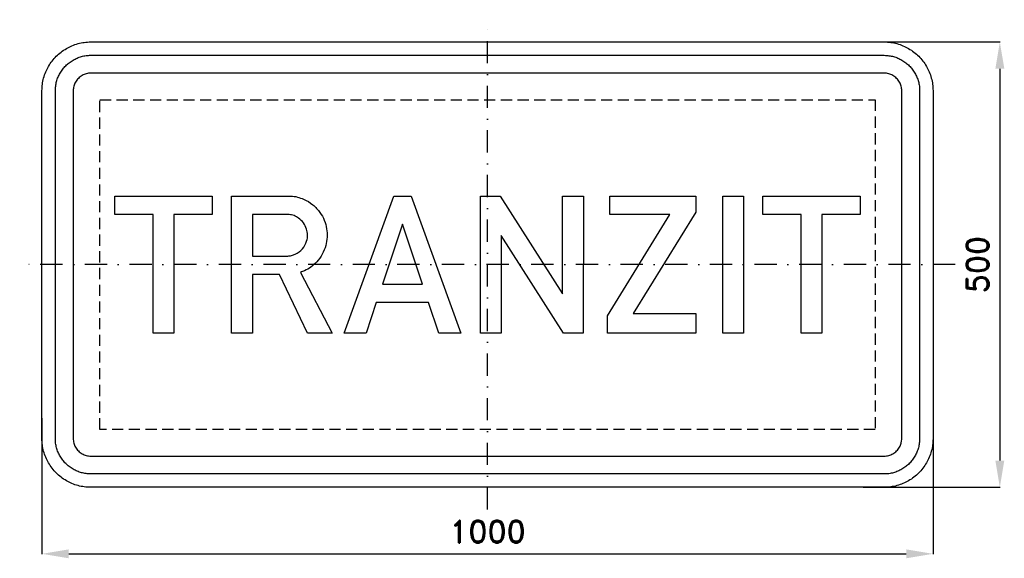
# Model space of a CAD drawing. Header units: millimetres. Extents: x -525 to 580, y -330 to 275.
import ezdxf

# ---------------------------------------------------------------- set-up
doc = ezdxf.new("R2010")
doc.units = ezdxf.units.MM
doc.header["$LTSCALE"] = 5
doc.linetypes.add('ČERCHOVANÁX2', pattern=[2, 1, -0.5, 0, -0.5])
doc.linetypes.add('ČÁRKOVANÁX2', pattern=[1.5, 1, -0.5])
doc.layers.add('Kóty', color=2, linetype='Continuous')
doc.layers.add('Značka', color=7, linetype='Continuous')
doc.styles.get("Standard").update_dxf_attribs({"font": 'romand.shx', "height": 25})
doc.dimstyles.get("Standard").update_dxf_attribs({"dimtxt": 25, "dimasz": 30, "dimexe": 0.18, "dimexo": 0.0625, "dimgap": 12.5, "dimtad": 1, "dimdec": 0, "dimzin": 0, "dimdsep": 46, "dimtxsty": 'Standard', "dimcen": 0.09, "dimadec": 0, "dimazin": 0, "dimtfac": 1, "dimtdec": 0, "dimtofl": 0, "dimtmove": 0, "dimatfit": 3, "dimfxl": 1, "dimtolj": 1, "dimtzin": 0, "dimarcsym": 0})

# ---------------------------------------------------------------- blocks, each defined once
blk = doc.blocks.new('*D0')
at = {"layer": 'Defpoints', "color": 0, "transparency": 16777216}
for p in [(-500, -172.3), (500, -172.3), (500, -324.7)]:
    blk.add_point(p, dxfattribs=at)
at = {"layer": 'Kóty', "color": 0, "lineweight": -2, "transparency": 16777216}
for p, q in [((-500, -172.4), (-500, -324.9)), ((500, -172.4), (500, -324.9)), ((-470, -324.7), (470, -324.7))]:
    blk.add_line(p, q, dxfattribs=at)
at = {"layer": 'Kóty', "color": 0, "transparency": 16777216}
for points in [[(-470, -319.7), (-470, -329.7), (-500, -324.7)], [(470, -319.7), (470, -329.7), (500, -324.7)]]:
    blk.add_solid(points, dxfattribs=at)
at = {"layer": 'Kóty', "color": 0, "transparency": 16777216, "insert": (0, -299.7), "char_height": 25, "attachment_point": 5}
blk.add_mtext('\\A1;1000', dxfattribs=at)
blk = doc.blocks.new('*D1')
at = {"layer": 'Defpoints', "color": 0, "transparency": 16777216}
for p in [(421.6, 250), (421.6, -250), (575, -250)]:
    blk.add_point(p, dxfattribs=at)
at = {"layer": 'Kóty', "color": 0, "lineweight": -2, "transparency": 16777216}
for p, q in [((421.6, 250), (575.2, 250)), ((575, 220), (575, -220)), ((421.6, -250), (575.2, -250))]:
    blk.add_line(p, q, dxfattribs=at)
at = {"layer": 'Kóty', "color": 0, "transparency": 16777216}
for points in [[(570, 220), (580, 220), (575, 250)], [(570, -220), (580, -220), (575, -250)]]:
    blk.add_solid(points, dxfattribs=at)
at = {"layer": 'Kóty', "color": 0, "transparency": 16777216, "insert": (550, 0), "char_height": 25, "attachment_point": 5, "rotation": 90}
blk.add_mtext('\\A1;500', dxfattribs=at)

msp = doc.modelspace()

# ---------------------------------------------------------------- linework, layer by layer
at = {"layer": 'Značka', "color": 6, "linetype": 'ČERCHOVANÁX2', "ltscale": 5}
for points in [[(0, -275), (0, 275)], [(525, 0), (-525, 0)]]:
    msp.add_lwpolyline(points, dxfattribs=at)
at = {"layer": 'Značka', "color": 5}
for points in [[(-445, -250), (-445.2, -250), (-445.4, -250, -0.03218), (-452.5, -249.5, -0.035443), (-459.5, -248.1, -0.036267), (-466.3, -245.8, -0.03442), (-472.6, -242.6, -0.033721), (-478.6, -238.6, -0.034085), (-483.9, -233.9, -0.034209), (-488.6, -228.6, -0.034229), (-492.6, -222.6, -0.034044), (-495.7, -216.3, -0.033412), (-498.1, -209.5, -0.034127), (-499.5, -202.5, -0.036745), (-500, -195.4), (-500, -195.2), (-500, -195), (-500, 195), (-500, 195.2), (-500, 195.4, -0.03218), (-499.5, 202.5, -0.035443), (-498.1, 209.5, -0.036267), (-495.8, 216.3, -0.034422), (-492.6, 222.6, -0.033724), (-488.6, 228.6, -0.034083), (-483.9, 233.9, -0.034206), (-478.6, 238.6, -0.034224), (-472.6, 242.6, -0.034042), (-466.3, 245.7, -0.033408), (-459.5, 248.1, -0.034129), (-452.5, 249.5, -0.036747), (-445.4, 250), (-445.2, 250), (-445, 250), (445, 250), (445.2, 250), (445.4, 250, -0.032179), (452.5, 249.5, -0.035437), (459.5, 248.1, -0.036264), (466.3, 245.8, -0.034417), (472.6, 242.6, -0.03372), (478.6, 238.6, -0.034086), (483.9, 233.9, -0.034214), (488.6, 228.6, -0.034236), (492.6, 222.6, -0.034057), (495.8, 216.3, -0.033421), (498.1, 209.5, -0.034134), (499.5, 202.5, -0.036752), (500, 195.4), (500, 195.2), (500, 195), (500, -195), (500, -195.2), (500, -195.4, -0.032171), (499.5, -202.5, -0.035446), (498.1, -209.5, -0.036257), (495.8, -216.3, -0.034423), (492.6, -222.6, -0.03372), (488.6, -228.6, -0.034092), (483.9, -233.9, -0.034208), (478.6, -238.6, -0.034225), (472.6, -242.6, -0.034048), (466.3, -245.7, -0.033414), (459.5, -248.1, -0.034128), (452.5, -249.5, -0.036744), (445.4, -250), (445.2, -250), (445, -250), (-445, -250)], [(-445, -235), (-445.2, -235), (-445.3, -235, -0.03218), (-450.5, -234.6, -0.035443), (-455.6, -233.6, -0.036267), (-460.5, -231.9, -0.03442), (-465.1, -229.6, -0.033722), (-469.4, -226.7, -0.034085), (-473.3, -223.3, -0.034209), (-476.7, -219.4, -0.034229), (-479.6, -215.1, -0.034044), (-481.9, -210.5, -0.033412), (-483.6, -205.6, -0.034127), (-484.7, -200.5, -0.036745), (-485, -195.3), (-485, -195.2), (-485, -195), (-485, 195), (-485, 195.2), (-485, 195.3, -0.032179), (-484.6, 200.5, -0.035444), (-483.6, 205.6, -0.036269), (-481.9, 210.5, -0.034419), (-479.6, 215.1, -0.033723), (-476.7, 219.4, -0.034083), (-473.3, 223.3, -0.034209), (-469.4, 226.7, -0.034227), (-465.1, 229.6, -0.034048), (-460.5, 231.9, -0.033416), (-455.6, 233.6, -0.034123), (-450.5, 234.7, -0.036747), (-445.3, 235), (-445.2, 235), (-445, 235), (445, 235), (445.2, 235), (445.3, 235, -0.032185), (450.5, 234.6, -0.035446), (455.6, 233.6, -0.03627), (460.5, 231.9, -0.034419), (465.1, 229.6, -0.033719), (469.4, 226.7, -0.03409), (473.3, 223.3, -0.034206), (476.7, 219.4, -0.034236), (479.6, 215.1, -0.034034), (481.9, 210.5, -0.033406), (483.6, 205.6, -0.034128), (484.7, 200.5, -0.036741), (485, 195.3), (485, 195.2), (485, 195), (485, -195), (485, -195.2), (485, -195.3, -0.032179), (484.6, -200.5, -0.035442), (483.6, -205.6, -0.03626), (481.9, -210.5, -0.034424), (479.6, -215.1, -0.033731), (476.7, -219.4, -0.034087), (473.3, -223.3, -0.034218), (469.4, -226.7, -0.034232), (465.1, -229.6, -0.034047), (460.5, -231.9, -0.033414), (455.6, -233.6, -0.034126), (450.5, -234.7, -0.036746), (445.3, -235), (445.2, -235), (445, -235), (-445, -235)], [(-445, -215), (445, -215), (445.1, -215), (445.2, -215, 0.032181), (447.7, -214.8, 0.035444), (450.3, -214.3, 0.036265), (452.7, -213.5, 0.034422), (455, -212.3, 0.033718), (457.2, -210.9, 0.034085), (459.1, -209.1, 0.034222), (460.9, -207.2, 0.034242), (462.3, -205, 0.034048), (463.5, -202.7), (464.3, -200.3), (464.8, -197.7, 0.036741), (465, -195.2), (465, -195.1), (465, -195), (465, 195), (465, 195.1), (465, 195.2, 0.032179), (464.8, 197.7, 0.03544), (464.3, 200.3, 0.036259), (463.5, 202.7, 0.034425), (462.3, 205, 0.033735), (460.9, 207.2, 0.034081), (459.1, 209.1, 0.034182), (457.2, 210.9, 0.034235), (455, 212.3, 0.034045), (452.7, 213.5, 0.033399), (450.3, 214.3, 0.034128), (447.7, 214.8, 0.03674), (445.2, 215), (445.1, 215), (445, 215), (-445, 215), (-445.1, 215), (-445.2, 215, 0.032179), (-447.7, 214.8, 0.035442), (-450.3, 214.3, 0.03626), (-452.7, 213.5, 0.034424), (-455, 212.3, 0.03372), (-457.2, 210.9, 0.034097), (-459.1, 209.1, 0.034218), (-460.9, 207.2, 0.034238), (-462.3, 205, 0.03405), (-463.5, 202.7, 0.033412), (-464.3, 200.3, 0.034126), (-464.8, 197.7, 0.036747), (-465, 195.2), (-465, 195.1), (-465, 195), (-465, -195), (-465, -195.1), (-465, -195.2, 0.032182), (-464.8, -197.7, 0.035443), (-464.3, -200.3, 0.036265), (-463.5, -202.7, 0.034421), (-462.3, -205, 0.033719), (-460.9, -207.2, 0.034086), (-459.1, -209.1, 0.034208), (-457.2, -210.9, 0.034229), (-455, -212.3, 0.034042), (-452.7, -213.5, 0.033411), (-450.3, -214.3, 0.034127), (-447.7, -214.8, 0.036744), (-445.2, -215), (-445.1, -215), (-445, -215)], [(-287.3, -77), (-287.3, 77), (-222.5, 77), (-221.6, 77, -0.005426), (-220.6, 77, -0.052876), (-213.4, 75.9, -0.045257), (-206.4, 73.4, -0.068752), (-196.1, 67.3, -0.074107), (-188, 58.5, -0.062848), (-183.2, 49.8, -0.059662), (-180.6, 40.2, -0.055136), (-180, 30.8, -0.05518), (-181.6, 21.6, -0.062308), (-185.5, 11.7, -0.063046), (-191.7, 3.2, -0.052741), (-198.1, -2.7, -0.055198), (-205.5, -6.9, -0.011424), (-207.6, -7.8, -0.003811), (-209.8, -8.7), (-174.4, -77), (-202.1, -77), (-233.6, -11), (-263.9, -11), (-263.9, -77), (-287.3, -77)], [(-263.9, 56.2), (-263.9, 9.5), (-226.1, 9.5), (-225.2, 9.6, 0.005988), (-224.2, 9.6, 0.040793), (-219.9, 10.3, 0.049419), (-215.8, 11.7, 0.110772), (-207.8, 17.6, 0.114761), (-203, 26.4, 0.085168), (-201.9, 33.2, 0.080084), (-203.1, 40, 0.084083), (-206.5, 46.8, 0.081231), (-212, 52.1, 0.067106), (-217.1, 55, 0.082126), (-222.7, 56.2, 0.008052), (-223.4, 56.2), (-224, 56.2), (-263.9, 56.2)]]:
    msp.add_lwpolyline(points, format="xyb", dxfattribs=at)
at = {"layer": 'Značka', "color": 6, "linetype": 'ČÁRKOVANÁX2', "ltscale": 2.5}
msp.add_lwpolyline([(-435, -185), (-435, 185), (435, 185), (435, -185), (-435, -185)], dxfattribs=at)
at = {"layer": 'Značka', "color": 5}
for points in [[(-375.3, -77), (-375.3, 56.2), (-418.1, 56.2), (-418.1, 77), (-309.1, 77), (-309.1, 56.2), (-352, 56.2), (-352, -77), (-375.3, -77)], [(-160.9, -77), (-105.1, 77), (-85.7, 77), (-29.8, -77), (-54.6, -77), (-66.1, -42.6), (-125, -42.6), (-136.3, -77), (-160.9, -77)], [(-8, -77), (-8, 77), (14.1, 77), (84.1, -32.9), (84.1, 77), (107.6, 77), (107.5, -77), (85.4, -77), (15.3, 32.8), (15.3, -77), (-8, -77)], [(134.6, -77), (134.6, -57.6), (204.7, 56.2), (137.4, 56.2), (137.4, 77), (233.8, 77), (233.8, 58.9), (163.6, -54.9), (233.8, -54.9), (233.8, -77), (134.6, -77)], [(264, -77), (264, 77), (287.3, 77), (287.3, -77), (264, -77)], [(351.9, -77), (351.9, 56.2), (309.1, 56.2), (309.1, 77), (418.1, 77), (418.1, 56.2), (375.3, 56.2), (375.3, -77), (351.9, -77)], [(-72.8, -22.1), (-95.4, 45.5), (-118, -22.1), (-72.8, -22.1)]]:
    msp.add_lwpolyline(points, dxfattribs=at)

# ---------------------------------------------------------------- dimensions: what is measured, and where the dimension line sits
at = {"layer": 'Kóty'}
dim = msp.add_linear_dim(base=(575, -250), p1=(421.6, 250), p2=(421.6, -250), angle=90, dimstyle='Standard', dxfattribs=at)
dim.commit()
dim.dimension.update_dxf_attribs({"geometry": '*D1', "text_midpoint": (550, 0)})
dim = msp.add_linear_dim(base=(500, -324.7), p1=(-500, -172.3), p2=(500, -172.3), dimstyle='Standard', dxfattribs=at)
dim.commit()
dim.dimension.update_dxf_attribs({"geometry": '*D0', "text_midpoint": (0, -299.7)})

doc.saveas('drawing.dxf')
